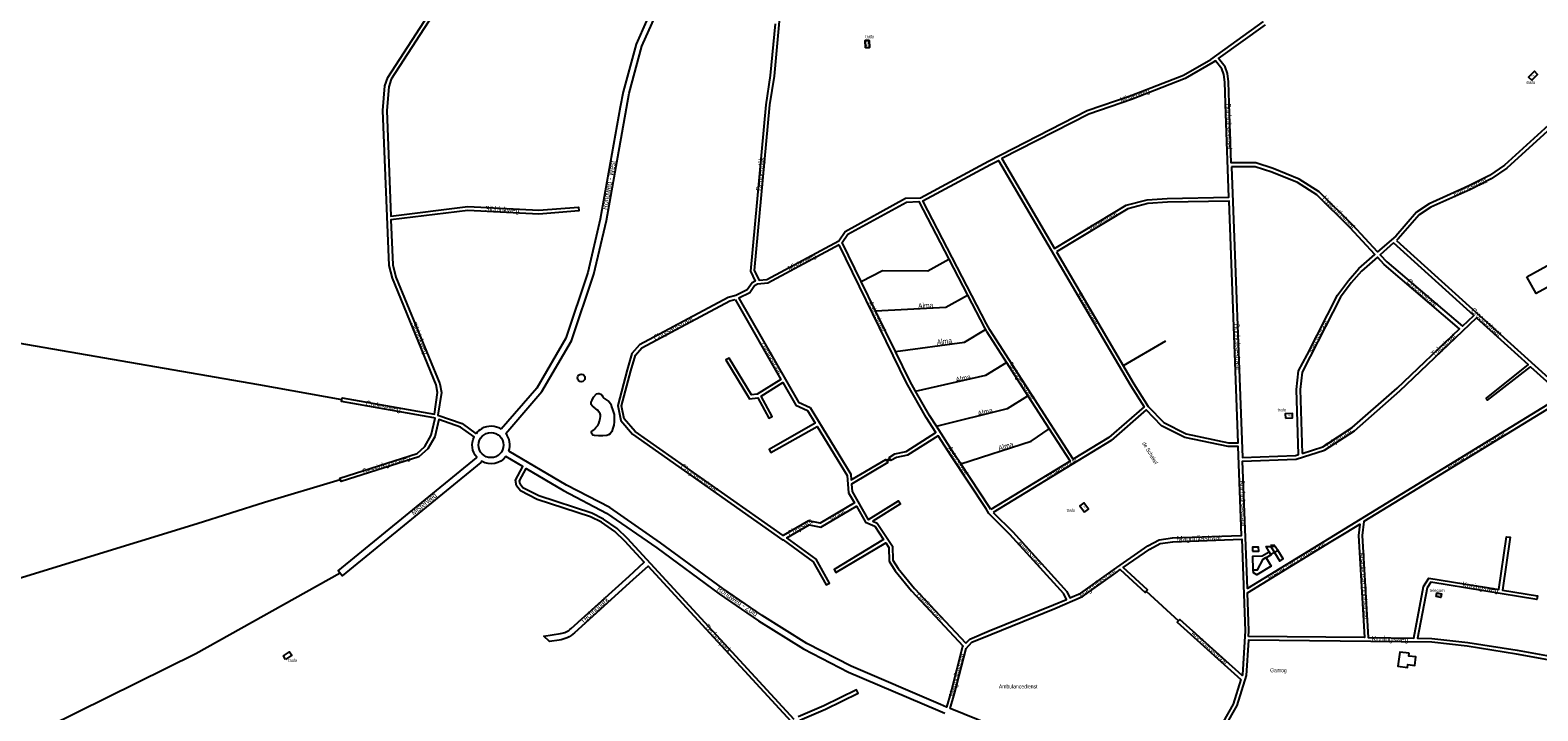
# Model space of a CAD drawing. Extents: x 240000 to 254380, y 435016 to 451025.
# Tile 14 of 35: x 244745 to 245947, y 442525 to 443068. Entities that reach past the tile are written whole.
import ezdxf
from ezdxf.enums import TextEntityAlignment as Align

# ---------------------------------------------------------------- set-up
doc = ezdxf.new("R2010")
doc.units = 0
doc.header["$MEASUREMENT"] = 0
doc.layers.get('0').update_dxf_attribs({"color": 254})
for name, color, linetype in [('BOU-G00', 254, 'Continuous'), ('BOU-G01TRF', 254, 'Continuous'), ('BOU-G03TRF_code 300_betreedbaar', 254, 'Continuous'), ('BOU-G04TRF_telecom', 254, 'Continuous'), ('bou-H01BijG', 254, 'Continuous'), ('BOU-H01IA', 254, 'Continuous'), ('LIJ-H02ASIN', 254, 'Continuous'), ('LIJ-H02ASWE', 250, 'Continuous'), ('SEM-G01TRF', 254, 'Continuous'), ('SEM-H01FA', 254, 'Continuous'), ('SEM-H03ST', 250, 'Continuous'), ('SEM-H04HN_Trafo_telecom', 254, 'Continuous'), ('VER-H01KV', 254, 'Continuous'), ('WAT-G01IT', 254, 'Continuous')]:
    doc.layers.add(name, color=color, linetype=linetype)
doc.layers.add('SEM-H03HN_Trafo_betreedbaar', color=254, linetype='Continuous', lineweight=0)

msp = doc.modelspace()

# ---------------------------------------------------------------- linework, layer by layer
msp.add_lwpolyline([(245737.3, 442657.3), (245734, 442657.2)])
at = {"layer": 'BOU-G00'}
msp.add_circle((245184.2, 442790.7), 3, dxfattribs=at)
at = {"layer": 'BOU-G01TRF'}
for points in [[(245410.9, 443053.7), (245410.6, 443059.5), (245413.9, 443059.6), (245414.2, 443053.9)], [(245866, 442616.5), (245866.5, 442619.4), (245870.1, 442618.8), (245869.6, 442615.9)], [(244948.4, 442566.5), (244946.7, 442569.3), (244951.7, 442572.6), (244953.5, 442569.8)]]:
    msp.add_lwpolyline(points, close=True, dxfattribs=at)
at = {"layer": 'BOU-G03TRF_code 300_betreedbaar'}
for points in [[(245410.9, 443053.7), (245414.2, 443053.9), (245413.9, 443059.6), (245410.6, 443059.5)], [(245745.8, 442758.7), (245751.5, 442759), (245751.4, 442762.5), (245745.6, 442762.2)], [(245585.6, 442683.8), (245588.7, 442686.1), (245584.9, 442691.1), (245581.8, 442688.9)]]:
    msp.add_lwpolyline(points, close=True, dxfattribs=at)
msp.add_lwpolyline([(245942.2, 443028), (245946.8, 443032.6), (245944.3, 443035.1), (245939.7, 443030.5), (245942.2, 443028)], dxfattribs=at)
at = {"layer": 'BOU-G04TRF_telecom'}
msp.add_lwpolyline([(245866, 442616.5), (245866.5, 442619.4), (245870.1, 442618.8), (245869.6, 442615.9)], close=True, dxfattribs=at)
at = {"layer": 'bou-H01BijG'}
msp.add_lwpolyline([(245938.4, 442871.4), (245978.3, 442893.3), (245985.7, 442879.7), (245945.8, 442857.9)], close=True, dxfattribs=at)
at = {"layer": 'BOU-H01IA'}
for points in [[(245719.5, 442652.6), (245724.6, 442652.8), (245724.4, 442656), (245719.4, 442655.8)], [(245732.8, 442652.2), (245730.3, 442656.3), (245734.1, 442656.5), (245737.7, 442656.6), (245739.8, 442653.4), (245737, 442651.7), (245734.2, 442650), (245734.1, 442650)], [(245844.5, 442571.3), (245836.9, 442572.2), (245835.5, 442561), (245843.1, 442560.1), (245843.4, 442562.3), (245849, 442561.6), (245849.8, 442568.4), (245844.2, 442569.1)]]:
    msp.add_lwpolyline(points, close=True, dxfattribs=at)
for points in [[(245734.2, 442650), (245734.3, 442649.8), (245730.3, 442647.4), (245734.4, 442640.7), (245723.1, 442633.8), (245720.2, 442635.4), (245720.1, 442637.7), (245719.7, 442648.6), (245727.3, 442648.9), (245732.8, 442652.2)], [(245720.1, 442637.7), (245723.4, 442637.9), (245727.9, 442646.2), (245730.2, 442647.6), (245730.3, 442647.4)], [(245734.1, 442656.5), (245737, 442651.7), (245741.2, 442644.8), (245744.1, 442646.6), (245739.8, 442653.4)]]:
    msp.add_lwpolyline(points, dxfattribs=at)
at = {"layer": 'LIJ-H02ASIN'}
msp.add_lwpolyline([(245650.1, 442820), (245616.5, 442800.3)], dxfattribs=at)
at = {"layer": 'LIJ-H02ASWE'}
for points in [[(244673.4, 442829.2), (244926.8, 442785.4), (244993.4, 442773.6)], [(244687.3, 442616.3), (244878, 442674.7), (244931.6, 442691.6), (244992.1, 442709.8)], [(244991.9, 442635.1), (244876.9, 442570.8), (244735.4, 442501), (244702.5, 442480.4), (244657.8, 442444.4), (244539.1, 442339.4), (244393.4, 442210.1), (244168.3, 441996), (244096.2, 441922.5), (243994.8, 441799.5), (243925.6, 441714.2), (243907.1, 441690), (243886.5, 441659.3), (243861.6, 441618.8), (243795.2, 441511.8), (243747.3, 441435.3), (243720.3, 441400.3), (243670.8, 441333.1)]]:
    msp.add_lwpolyline(points, dxfattribs=at)
at = {"layer": 'VER-H01KV'}
for points in [[(245176.8, 443250.9), (245032.7, 443028.8), (245030.7, 443022.8), (245029.1, 443003.7), (245032.4, 442919.7), (245093.8, 442927.3), (245150.5, 442924.3), (245182, 442926.9), (245182.3, 442923.9), (245150.5, 442921.3), (245093.9, 442924.2), (245032.5, 442916.7), (245033.9, 442880.9), (245036.5, 442871.1), (245071.5, 442786.1), (245072.7, 442779), (245070, 442761), (245089.4, 442754.3), (245100.4, 442746.3)], [(245244.6, 443094), (245227.9, 443056.7), (245217.6, 443018.6), (245215.3, 443006.5), (245199.4, 442917.2), (245189.4, 442874.7), (245172, 442822.4), (245148.8, 442782.7), (245120.4, 442749.9)], [(245124.1, 442746.5), (245152.9, 442779.8), (245176.5, 442820.3), (245194.2, 442873.4), (245204.3, 442916.2), (245220.2, 443005.7), (245222.5, 443017.5), (245232.6, 443055.1), (245249.1, 443091.9)], [(245338.8, 443073), (245335, 443031.7), (245331.4, 443008.4), (245319.1, 442875.9), (245323, 442867.8), (245320.4, 442866.5), (245316.6, 442861), (245307.5, 442856.4), (245301.5, 442854.9), (245230.7, 442817.1), (245224.7, 442810.3), (245220.9, 442797.3), (245213.4, 442768.7), (245215.7, 442756.8), (245225.1, 442745.9), (245345.1, 442661.5), (245345.3, 442661.6), (245369.3, 442644.2), (245379.6, 442625.8), (245382.2, 442627.2), (245371.6, 442646.3), (245348.1, 442663.2), (245366, 442673.6), (245375.3, 442671.7), (245403.6, 442688.5), (245410.8, 442675.9), (245418.3, 442672.5), (245425.3, 442661.9), (245385.8, 442638.1), (245387.3, 442635.6), (245427, 442659.4), (245429.4, 442655.7), (245429.8, 442644.6), (245434.5, 442637.1), (245447.6, 442621), (245488.8, 442577.1), (245488.3, 442576.6), (245478.9, 442540.1), (245475.6, 442528.5), (245470.6, 442530.5), (245399.5, 442561), (245364, 442579.1), (245328.4, 442601.4), (245297.2, 442622.9), (245247.3, 442659.4), (245206.9, 442687.4), (245172.6, 442705.3), (245126.6, 442732.5)], [(245342, 443075), (245338, 443031.3), (245334.4, 443008.2), (245322.2, 442876.4), (245326, 442868.5), (245332.1, 442869.1), (245389.6, 442900), (245394.8, 442907.5), (245442.7, 442933.9), (245454.7, 442934.2), (245509.1, 442963.5), (245587.8, 443003.7), (245621.9, 443015.5), (245664.6, 443032), (245686.2, 443044.5), (245728.3, 443074.7)], [(245990.7, 443024.1), (245920.5, 442960.2), (245908.4, 442952), (245891.6, 442943.4), (245860.3, 442929.5), (245850.4, 442922.8), (245833.7, 442903.8), (245819.3, 442891.1), (245799.4, 442912.4), (245772.8, 442939.1), (245756.7, 442949.2), (245735.9, 442957.5), (245722.2, 442962), (245702.6, 442962), (245701.2, 443001.2), (245700.5, 443026.7), (245699.7, 443033.4), (245697.7, 443038.5), (245692.4, 443045.2), (245730, 443072.2)], [(245407.5, 442867.6), (245392.3, 442898.6), (245396.9, 442905.2), (245443.6, 442930.9), (245453.4, 442931.2), (245477.3, 442885.4)], [(245407.5, 442867.6), (245424.5, 442876.4), (245460.5, 442876), (245477.3, 442885.4)], [(245477.3, 442885.4), (245492.2, 442856.7)], [(245419, 442844.2), (245407.5, 442867.6)], [(245419, 442844.2), (245475, 442847.1), (245492.2, 442856.7)], [(245492.2, 442856.7), (245505.8, 442830.7), (245506.5, 442829.3)], [(245434.8, 442811.9), (245419, 442844.2)], [(245434.8, 442811.9), (245489.8, 442819.2), (245506.5, 442829.3)], [(245506.5, 442829.3), (245507.5, 442827.6), (245507.6, 442827.4), (245523.3, 442803)], [(245450.9, 442780.3), (245446.3, 442788.3), (245434.8, 442811.9)], [(245450.9, 442780.3), (245506.9, 442792.8), (245523.3, 442803)], [(245523.3, 442803), (245540.3, 442776.5)], [(245467.5, 442752.2), (245461.9, 442760.8), (245450.9, 442780.3)], [(245467.5, 442752.2), (245524.1, 442766.3), (245540.3, 442776.5)], [(245540.3, 442776.5), (245557.4, 442750.1)], [(245973, 442777), (245808.3, 442676.2), (245807, 442665.2), (245811.8, 442583.8), (245848.2, 442583.4), (245855.9, 442624.6), (245860.2, 442631.2), (245916, 442622.2), (245922, 442664.2), (245925, 442663.8), (245918.9, 442621.7), (245946.7, 442617.2), (245946.2, 442614.3), (245861.6, 442628), (245858.8, 442623.5), (245851.2, 442583.3), (245862.6, 442583.2), (245891.2, 442580), (245930.5, 442573.7), (245989, 442563.1)], [(245486.9, 442722.2), (245482, 442729.6), (245467.5, 442752.2)], [(245486.9, 442722.2), (245543, 442740.4), (245557.4, 442750.1)], [(245557.4, 442750.1), (245574, 442724.3), (245510.8, 442686)], [(245354.1, 442518.6), (245221.2, 442662.8), (245212.9, 442670.8), (245201.9, 442678.3), (245192.8, 442682.9), (245150.3, 442696.7), (245137.7, 442703.2), (245135.5, 442706), (245134.9, 442708.8), (245140.2, 442718.6), (245170.1, 442700.9), (245204.3, 442683.1), (245244.4, 442655.3), (245294.3, 442618.8), (245325.6, 442597.2), (245361.5, 442574.8), (245397.4, 442556.4), (245468.6, 442525.9), (245474.1, 442523.6)], [(245510.8, 442686), (245509.6, 442687.9), (245486.9, 442722.2)], [(245634.8, 442620.9), (245635.8, 442622), (245616.5, 442639.7), (245637.6, 442654.3), (245646, 442658.8), (245656.1, 442660.2), (245710.9, 442662.2), (245713.7, 442589.3), (245711.5, 442554.1), (245711.3, 442553.5), (245661.6, 442598.3), (245660.5, 442597.1)], [(245803, 442373.3), (245798.5, 442374.6), (245770.5, 442387.5), (245744.3, 442400.3), (245659.3, 442449.4), (245590, 442483.4), (245511.9, 442513.7), (245478.3, 442527.3), (245481.8, 442539.3), (245491.1, 442575.1), (245495.8, 442580.1), (245510.8, 442586.3), (245561.9, 442607), (245584, 442616.7), (245610.4, 442635.4), (245614, 442638), (245633.8, 442619.8), (245634.8, 442620.9)], [(245634.8, 442620.9), (245660.5, 442597.1)], [(245660.5, 442597.1), (245659.5, 442596), (245710.3, 442550.4), (245704.2, 442530.8), (245683.6, 442494.7), (245668.5, 442469), (245671.1, 442467.5)], [(245807.9, 442389.7), (245825.7, 442450.3), (245832.5, 442454.6), (245868.6, 442461.9), (245999.6, 442433.1), (246027.4, 442556), (246009.1, 442556.6), (246002, 442557.7), (245930, 442570.7), (245890.8, 442577), (245862.4, 442580.2), (245716.2, 442581.8), (245714.4, 442553.5), (245707, 442529.6), (245686.2, 442493.3), (245671.1, 442467.5)], [(245358.6, 442517.9), (245379, 442526.8), (245405.1, 442539.5), (245403.8, 442542.2), (245377.7, 442529.5), (245357.2, 442520.6)]]:
    msp.add_lwpolyline(points, dxfattribs=at)
for points in [[(245351.5, 442516.9), (245237.5, 442640.8), (245225.5, 442629.9), (245178.8, 442587.6, -0.14566), (245166.5, 442581.7), (245159, 442580.6), (245154.4, 442584.9), (245167.8, 442587, 0.14566), (245176.1, 442591), (245222.4, 442632.9), (245234.5, 442643.9), (245219, 442660.7), (245211, 442668.4), (245200.4, 442675.8), (245191.6, 442680.1), (245149.2, 442693.9), (245135.7, 442700.8), (245132.7, 442704.7), (245131.8, 442709.3), (245137.7, 442720.2), (245124.2, 442728.1, -0.377865), (245104.8, 442724.3), (245104.1, 442723.4), (244993.5, 442633), (244990.4, 442636.9), (245100.6, 442727), (245100.9, 442727.5, -0.297986), (245098.8, 442743.7), (245088, 442751.6), (245070.7, 442757.6), (245067.4, 442743.9), (245061.9, 442734.2), (245054.8, 442727.9), (244992.7, 442708.1), (244991.8, 442710.9), (245053.3, 442730.6), (245059.6, 442736.1), (245064.6, 442745), (245067.8, 442758.6), (245066.7, 442759), (244993.1, 442772), (244993.6, 442774.9), (245067.2, 442761.9), (245069.7, 442779), (245068.6, 442785.3), (245033.6, 442870.1), (245031, 442880.4), (245026.1, 443003.8), (245027.7, 443023.5), (245030, 443030.1), (245129.7, 443183.8)], [(245104.8, 442750.2, 0.099436), (245100.4, 442746.3)], [(245120.4, 442749.9, 0.279157), (245104.8, 442750.2)], [(245126.6, 442732.5, 0.252176), (245124.1, 442746.5)]]:
    msp.add_lwpolyline(points, format="xyb", dxfattribs=at)
for points in [[(245698.2, 443001.1), (245697.5, 443026.5), (245696.7, 443032.6), (245695.1, 443037), (245689.9, 443043.5), (245687.9, 443042), (245665.9, 443029.3), (245623, 443012.7), (245589, 443000.9), (245519.6, 442965.5), (245561.7, 442893.8), (245618.9, 442928.3), (245635.5, 442932.6), (245651.5, 442933.8), (245700.7, 442934.7)], [(245834.3, 442900.3), (245969.4, 442778.3), (245999.5, 442796.7), (246134.4, 442878.7), (246005, 443009.4), (245992.8, 443022), (245922.4, 442957.8), (245909.9, 442949.4), (245892.8, 442940.7), (245861.8, 442926.9), (245852.4, 442920.6), (245835.8, 442901.6)], [(245510.5, 442960.8), (245516.9, 442964.1), (245622.4, 442784.4), (245633, 442767.7), (245605, 442743.2), (245576.5, 442725.9), (245510.1, 442829.1), (245507.5, 442833.9), (245456.5, 442931.8)], [(245702.8, 442959), (245711.5, 442727.3), (245753.7, 442728.8), (245756.1, 442729.6), (245754.5, 442781.6), (245756.1, 442796.3), (245763, 442809.2), (245787.2, 442856.8), (245796, 442868.4), (245804.4, 442878), (245817.1, 442889.1), (245797.3, 442910.4), (245770.9, 442936.7), (245755.3, 442946.5), (245734.9, 442954.7), (245721.7, 442959)], [(245563.2, 442891.2), (245625, 442785.9), (245636.4, 442767.9), (245648.8, 442755.1), (245666.6, 442746.2), (245700.3, 442739.1), (245708, 442739.1), (245700.8, 442931.7), (245651.7, 442930.8), (245636, 442929.6), (245620.1, 442925.5)], [(245389.9, 442896.7), (245333, 442866.1), (245324.8, 442865.4), (245322.4, 442864.2), (245318.7, 442858.6), (245310, 442854.3), (245357.5, 442771.3), (245366.7, 442767.2), (245399.2, 442714), (245399.6, 442709.4), (245427.1, 442725.8), (245427.6, 442725), (245430.2, 442726.5), (245429.7, 442727.4), (245434.4, 442730.2), (245443.3, 442732.1), (245467.1, 442747.2), (245459.4, 442759.3), (245443.7, 442786.9)], [(245759.1, 442730.6), (245775.5, 442735.8), (245799, 442751.1), (245835, 442782.7), (245884.7, 442829.9), (245824.6, 442881), (245819.1, 442886.9), (245806.5, 442875.9), (245798.3, 442866.5), (245789.7, 442855.2), (245765.6, 442807.8), (245759, 442795.4), (245757.5, 442781.5)], [(245832, 442898.3), (245821.4, 442888.9), (245826.7, 442883.2), (245886.9, 442832), (245895.9, 442840.5)], [(245307.1, 442853.2), (245343.5, 442789.6), (245324.6, 442777.9), (245319.9, 442777.3), (245302.2, 442806.6), (245299.6, 442805.1), (245318.4, 442774.1), (245325.1, 442774.9), (245333.8, 442758.6), (245336.5, 442760), (245327.8, 442776.3), (245345, 442787), (245355.3, 442768.9), (245364.7, 442764.8), (245370.9, 442754.6), (245334.1, 442733.8), (245335.5, 442731.2), (245372.4, 442752.1), (245396.3, 442713), (245397.4, 442699.3), (245402.1, 442691.1), (245374.7, 442674.9), (245365.4, 442676.8), (245345.3, 442665.1), (245227.1, 442748.1), (245218.5, 442758.1), (245216.4, 442768.6), (245223.8, 442796.5), (245227.4, 442808.8), (245232.6, 442814.7), (245302.6, 442852.1)], [(245780.6, 442662.8), (245715.4, 442623), (245711.6, 442724.3), (245754.3, 442725.9), (245776.8, 442733.1), (245800.8, 442748.7), (245837, 442780.5), (245898.2, 442838.5), (245939.3, 442801.3), (245905.9, 442774.7), (245907, 442773), (245941.1, 442799.5), (245966.7, 442776.6)], [(245512.7, 442683.6), (245528.3, 442668), (245571.5, 442620.5), (245573.9, 442615.5), (245582.5, 442619.3), (245608.7, 442637.9), (245636, 442656.9), (245645.1, 442661.7), (245655.8, 442663.2), (245710.8, 442665.2), (245708.1, 442736.1), (245700, 442736.1), (245665.6, 442743.3), (245647, 442752.6), (245634.8, 442765.2), (245606.8, 442740.8)], [(245490.9, 442579.3), (245494, 442582.7), (245509.6, 442589.1), (245560.8, 442609.8), (245571.2, 442614.3), (245569, 442618.8), (245526.1, 442665.9), (245509.3, 442682.7), (245507, 442686.3), (245479.5, 442728), (245468.8, 442744.7), (245444.5, 442729.2), (245435.5, 442727.4), (245431.2, 442724.8), (245430.7, 442725.7), (245428.1, 442724.1), (245428.6, 442723.3), (245399.8, 442706), (245400.3, 442700.2), (245412.9, 442678.2), (245413.4, 442678), (245437.1, 442692.8), (245438.7, 442690.3), (245416.7, 442676.5), (245420.3, 442674.9), (245432.4, 442656.7), (245432.7, 442645.5), (245436.9, 442638.8), (245449.9, 442623)], [(245716.4, 442584.8), (245716.7, 442589.2), (245715.5, 442619.5), (245782.2, 442660.3), (245794.1, 442667.6), (245805, 442674.3), (245804, 442665.3), (245808.8, 442583.8)]]:
    msp.add_lwpolyline(points, close=True, dxfattribs=at)
msp.add_circle((245112.3, 442737.2), 10, dxfattribs=at)
at = {"layer": 'WAT-G01IT'}
for points in [[(245192.2, 442769.5), (245192.1, 442771.5), (245193, 442773.1), (245194.1, 442775.3), (245196.4, 442778), (245197.6, 442778.4), (245198.6, 442778.4), (245199.8, 442777.9), (245200.4, 442777.4), (245201, 442776.8), (245201.3, 442776.3), (245201.5, 442775.5), (245201.8, 442775.1), (245202.3, 442774.7), (245206.1, 442772), (245207.8, 442770), (245208.3, 442767.7), (245209.1, 442765.5), (245210.6, 442761.5), (245210.6, 442755.7), (245210.2, 442753.1), (245209.5, 442750.6), (245208.6, 442748.1), (245207.4, 442746.3), (245205.9, 442745.4), (245204.7, 442744.9), (245201.4, 442744.5), (245198, 442744.7), (245194.7, 442744.9), (245193.6, 442745.1), (245192.9, 442745.9), (245192.5, 442746.6)], [(245197.3, 442765.1), (245195.7, 442766.4), (245194.4, 442767.4), (245193.8, 442767.8), (245193, 442768.4), (245192.2, 442769.5)], [(245192.5, 442746.6), (245192.5, 442747.7), (245192.7, 442748.2), (245193.3, 442748.9), (245194.2, 442749.4), (245195, 442750.1), (245195.9, 442751.1), (245197.5, 442752.9), (245198.3, 442754.4), (245198.9, 442756.4), (245199.3, 442758.4), (245199.6, 442760), (245199.5, 442761.2), (245199.2, 442762.2), (245198.8, 442763), (245198.3, 442763.8), (245198, 442764.3), (245197.6, 442764.8), (245197.3, 442765.1)]]:
    msp.add_lwpolyline(points, dxfattribs=at)

# ---------------------------------------------------------------- texts
at = {"layer": 'SEM-G01TRF'}
for s, p in [('trafo', (245410.8, 443061.4)), ('trafo', (245938, 443024.9)), ('trafo', (245739.5, 442764.1)), ('trafo', (245571.2, 442684)), ('telecom', (245860.7, 442620.1)), ('trafo', (244950.7, 442564.4))]:
    msp.add_text(s, height=2.5, dxfattribs=at).set_placement(p)
at = {"layer": 'SEM-H01FA', "width": 0.75}
msp.add_text('de Schakel', height=3.2, rotation=301.2642, dxfattribs=at).set_placement((245632.7, 442739.4), align=Align.MIDDLE_LEFT)
for s, p in [('Gamog', (245733.6, 442557.8)), ('Ambulancedienst', (245517.3, 442544.9))]:
    msp.add_text(s, height=3.2, dxfattribs=at).set_placement(p, align=Align.MIDDLE_LEFT)
at = {"layer": 'SEM-H03HN_Trafo_betreedbaar'}
msp.add_text('85 N01', height=1, rotation=250.242, dxfattribs=at).set_placement((245412.8, 443059.4))
at = {"layer": 'SEM-H03HN_Trafo_betreedbaar', "width": 0.631579}
for s, rotation, p in [('2 N02', 181.3338, (245943.4, 443031.6)), ('32 N01', 152.9386, (245748.9, 442760.7)), ('1 N01', 122.2244, (245585.5, 442687.3))]:
    msp.add_text(s, height=1, rotation=rotation, dxfattribs=at).set_placement(p, align=Align.MIDDLE)
at = {"layer": 'SEM-H03ST', "width": 0.727273}
for s, rotation, p in [('Misterweg', 20.1503, (245625.9, 443015.5)), ('Bocholtsestraat', 272.1562, (245700.9, 442991)), ('Rondweg - West', 79.9267, (245206.7, 442944.2)), ('Dennendijk', 84.6869, (245327.5, 442953.1)), ('Narcisstraat', 24.8571, (245892.9, 442942.6)), ('Hyacinthstraat', 314.8532, (245788.1, 442922.4)), ('Sibbinkweg', 356.9885, (245121.2, 442924.4)), ('Venestraat', 31.0765, (245600.1, 442915.7)), ('Misterweg', 28.2903, (245360.4, 442882.8)), ('Crocusstraat', 318.833, (245855, 442858.6)), ('Alma', 3.0501, (245458.9, 442848.4)), ('Rozenstraat', 300.4097, (245588.4, 442845.9)), ('Chrysantstraat', 28.1093, (245257.8, 442830)), ('Asterstraat', 295.8593, (245420.5, 442839.8)), ('Crocusstraat', 317.9233, (245906, 442835.3)), ('Sibbinkweg', 292.4142, (245055.2, 442822.3)), ('Bocholtsestraat', 272.1562, (245707.7, 442815.5)), ('Narcisstraat', 62.9836, (245771.9, 442823.7)), ('Dahliastraat', 299.7826, (245335.9, 442806.4)), ('Alma', 7.5074, (245473.8, 442819.9)), ('Tulpstraat', 42.5686, (245872, 442816.7)), ('Alma', 12.5589, (245488.8, 442790.5)), ('Seringenstraat', 302.7751, (245534.7, 442788.2)), ('Corleseweg', 349.9798, (245026.4, 442767.7)), ('Alma', 13.9404, (245506.3, 442763.7)), ('Tulpstraat', 33.1011, (245788.4, 442742)), ('Freule van Dorthstraat', 31.445, (245897.8, 442733)), ('Asterstraat', 302.7459, (245484.7, 442724.8)), ('Alma', 17.9079, (245522.8, 442736.4)), ('Bessinkgoorweg', 17.6999, (245028.9, 442721.4)), ('Chrysantstraat', 324.7524, (245278.2, 442710.6)), ('Violenstraat', 31.2716, (245567.1, 442718.5)), ('Bocholtsestraat', 272.1562, (245711.7, 442690.6)), ('Misterweg', 39.2772, (245059.1, 442689.9)), ('straat', 30.5954, (245388.6, 442681.5)), ('Chrysant', 30.1807, (245358.9, 442671.3)), ('Asterstraat', 312.0536, (245542.2, 442650.7)), ('Magnoliastraat', 2.0445, (245676.8, 442662.6)), ('Freule van Dorthstraat', 31.445, (245754.6, 442645.2)), ('Freule van Dorthstraat', 273.4632, (245808.3, 442624.8)), ('Magnoliastraat', 36.3268, (245596.2, 442626.7)), ('Rondweg - Zuid', 325.6862, (245308.6, 442612.4)), ('Koningsweg', 350.7999, (245901.3, 442623.4)), ('Technopark', 42.1659, (245195, 442605.3)), ('Dahliastraat', 313.1268, (245462.1, 442608.2)), ('Technopark', 312.6557, (245293.1, 442582.8)), ('Bocholtsestraat', 318.0253, (245685, 442575.3)), ('Koningsweg', 359.3724, (245829.3, 442582.2)), ('Magnoliastraat', 75.446, (245484.3, 442554.1))]:
    msp.add_text(s, height=4.4, rotation=rotation, dxfattribs=at).set_placement(p, align=Align.MIDDLE)
at = {"layer": 'SEM-H04HN_Trafo_telecom', "width": 0.631579}
msp.add_text('25 N01', height=1, rotation=171.1666, dxfattribs=at).set_placement((245868, 442617.7), align=Align.MIDDLE)

doc.saveas('drawing.dxf')
